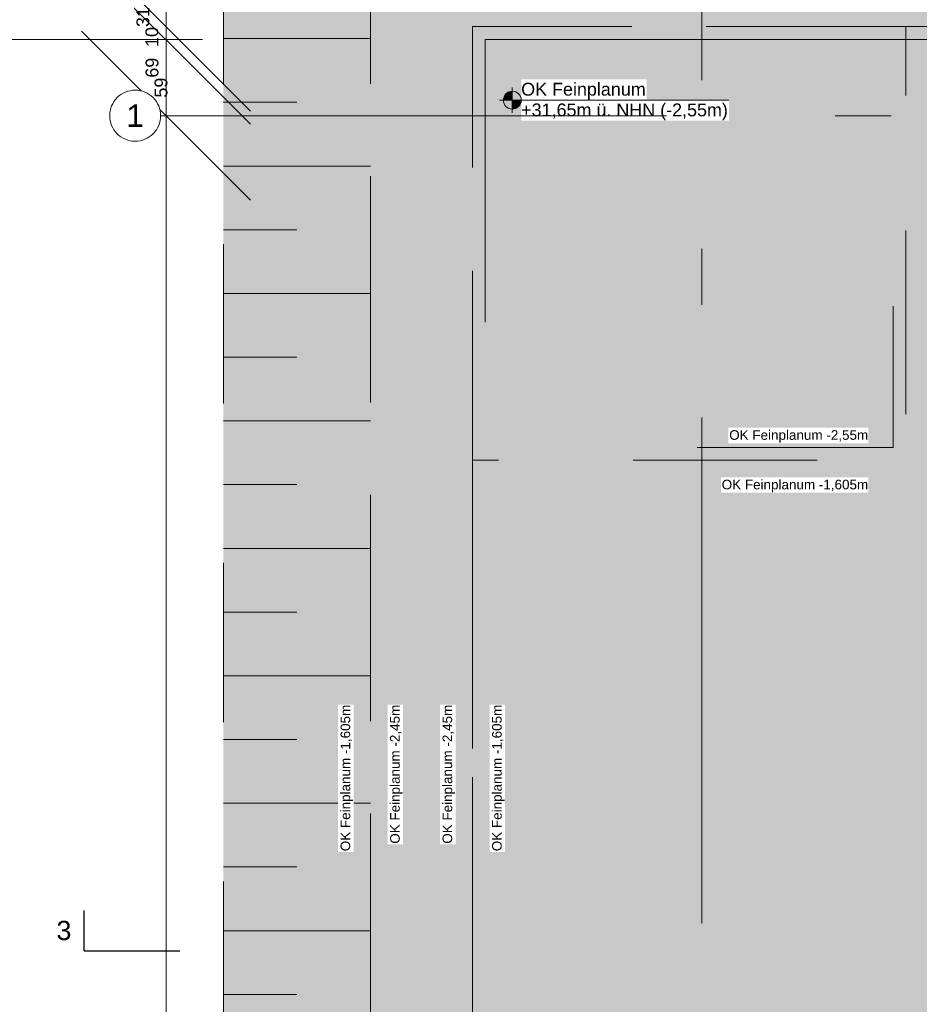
# Model space of a CAD drawing. Header units: metres. Extents: x -3716 to 31, y -1854 to 706.
# Tile 22 of 207: x -2567 to -2479, y 340 to 436. Entities that reach past the tile are written whole.
import ezdxf

# ---------------------------------------------------------------- set-up
doc = ezdxf.new("R2010")
doc.units = ezdxf.units.M
doc.header["$LTSCALE"] = 1.25
doc.header["$PDMODE"] = 1
doc.header["$PDSIZE"] = -2
for name, pattern in [('Linienart-34', [4.233, 2.116, -2.117]), ('Linienart-53', [5.291531, 3.175, -1.058062, 0.352704, -0.705764]), ('Linienart-Gestrichelt mit Abstand', [6, 4, -2]), ('VW-01 Strichlinie kurz', [1.999894, 0.999947, -0.999947])]:
    doc.linetypes.add(name, pattern=pattern)
doc.layers.get('0').update_dxf_attribs({"lineweight": 25})
for name, color, linetype, lineweight in [('30 -32 Gründung-Baugrube', 7, 'VW-01 Strichlinie kurz', 9), ('70 -71 Achsen- 1 Gebäudeachsen', 7, 'Linienart-53', 18), ('70 -72 Beschriftung- 5 Höhenkoten', 7, 'Continuous', 15), ('70 -72 Beschriftung- 6 Schnittverläufe', 7, 'Linienart-53', 25), ('70 -73 Bauteildarst.- 2 verdeckt 0.15', 7, 'Linienart-34', 15), ('Keine', 7, 'Continuous', 9), ('Keine-1', 7, 'Continuous', 15)]:
    doc.layers.add(name, color=color, linetype=linetype, lineweight=lineweight)
doc.layers.add('70 -72 Beschriftung- 1 Beschriftung allgemein', color=7, linetype='Continuous', lineweight=9, true_color=0xff6633)
doc.layers.add('70 -76 Bemaßung- 2 Allgemein', color=7, linetype='Continuous', lineweight=5, true_color=0x6666cc)
doc.styles.add('Arial', font='arial.ttf')
doc.dimstyles.new('k+k_klein', dxfattribs={"dimtxt": 1.258608, "dimasz": 1.3255, "dimexe": 1.25, "dimexo": 3.75, "dimgap": 0.125, "dimtad": 1, "dimdec": 3, "dimtxsty": 'Arial', "dimblk": 'VW_SLASH', "dimblk1": 'VW_SLASH', "dimblk2": 'VW_SLASH', "dimcen": 0, "dimdle": 0.625, "dimadec": 3, "dimazin": 0, "dimtfac": 0.75, "dimtdec": 3, "dimtix": 1, "dimtmove": 0, "dimatfit": 0, "dimldrblk": 'VW_FILLEDARROW', "dimfxlon": 1, "dimfrac": 2, "dimtolj": 1, "dimarcsym": 0})

# ---------------------------------------------------------------- blocks, each defined once
blk = doc.blocks.new('Gruppe-9')
at = {"layer": '70 -73 Bauteildarst.- 2 verdeckt 0.15', "flags": 128}
blk.add_lwpolyline([(-177.121, 0.1499), (-173.921, 0.1499), (-173.921, -3.0501), (-177.121, -3.0501)], close=True, dxfattribs=at)
blk = doc.blocks.new('Gruppe-11')
at = {"layer": '70 -73 Bauteildarst.- 2 verdeckt 0.15', "color": 7}
blk.add_blockref('Gruppe-9', (0, 0), dxfattribs=at)
blk = doc.blocks.new('Gruppe-14')
at = {"layer": '70 -72 Beschriftung- 6 Schnittverläufe', "transparency": 33554687}
blk.add_line((-180.268, -7), (-179.518, -7), dxfattribs=at)
at = {"layer": 'Keine', "color": 7, "linetype": 'Continuous', "lineweight": 25, "transparency": 33554687}
blk.add_line((-180.268, -7), (-180.268, -6.6825), dxfattribs=at)
at = {"color": 255, "linetype": 'Continuous', "lineweight": 5, "transparency": 33554687}
blk.add_wipeout([(-180.49, -6.963), (-180.368, -6.963), (-180.368, -6.7195), (-180.49, -6.7195)], dxfattribs=at).dxf.layer = 'Keine'
at = {"layer": 'Keine', "color": 7, "transparency": 33554687, "insert": (-180.368, -6.8412), "char_height": 0.151, "attachment_point": 6, "line_spacing_factor": 0.970891, "style": 'Arial'}
blk.add_mtext('3', dxfattribs=at)
blk = doc.blocks.new('Gruppe-29')
at = {"layer": '30 -32 Gründung-Baugrube', "color": 7, "transparency": 33554687}
for p, q in [((-179.176, 0.158), (-178.021, 0.158)), ((-179.176, -0.342), (-178.5985, -0.342)), ((-179.176, -0.842), (-178.021, -0.842)), ((-179.176, -1.342), (-178.5985, -1.342)), ((-179.176, -1.842), (-178.021, -1.842)), ((-179.176, -2.342), (-178.5985, -2.342)), ((-179.176, -2.842), (-178.021, -2.842)), ((-179.176, -3.342), (-178.5985, -3.342)), ((-179.176, -3.842), (-178.021, -3.842)), ((-179.176, -4.342), (-178.5985, -4.342)), ((-179.176, -4.842), (-178.021, -4.842)), ((-179.176, -5.342), (-178.5985, -5.342)), ((-179.176, -5.842), (-178.021, -5.842)), ((-179.176, -6.342), (-178.5985, -6.342)), ((-179.176, -6.842), (-178.021, -6.842)), ((-179.176, -7.342), (-178.5985, -7.342))]:
    blk.add_line(p, q, dxfattribs=at)
blk = doc.blocks.new('Gruppe-153')
at = {"layer": '30 -32 Gründung-Baugrube', "color": 7, "transparency": 33554687}
blk.add_blockref('Gruppe-29', (0, 0), dxfattribs=at)
blk = doc.blocks.new('Gruppe-241')
at = {"layer": '70 -72 Beschriftung- 5 Höhenkoten', "linetype": 'Continuous', "lineweight": 0}
h = blk.add_hatch(color=7, dxfattribs=at)
edge = h.paths.add_edge_path()
edge.add_arc((-176.9092, -0.3247), 0.07, 90, 180)
edge.add_line((-176.9792, -0.3247), (-176.9092, -0.3247))
edge.add_line((-176.9092, -0.3247), (-176.9092, -0.2547))
at = {"layer": '70 -72 Beschriftung- 5 Höhenkoten'}
blk.add_line((-176.9092, -0.4247), (-176.9092, -0.2247), dxfattribs=at)
at = {"layer": '70 -72 Beschriftung- 5 Höhenkoten', "flags": 128}
for points in [[(-176.9092, -0.2547, 0.414214), (-176.9792, -0.3247), (-176.9092, -0.3247)], [(-176.9792, -0.3247, 0.414214), (-176.9092, -0.3947), (-176.9092, -0.3247)]]:
    blk.add_lwpolyline(points, format="xyb", close=True, dxfattribs=at)
at = {"color": 255, "linetype": 'Continuous'}
blk.add_wipeout([(-176.8392, -0.3247), (-175.8559, -0.3247), (-175.8559, -0.1624), (-176.8392, -0.1624)], dxfattribs=at).dxf.layer = '70 -72 Beschriftung- 5 Höhenkoten'
at = {"layer": '70 -72 Beschriftung- 5 Höhenkoten', "insert": (-176.8392, -0.1891), "char_height": 0.100689, "attachment_point": 1, "line_spacing_factor": 0.96878, "style": 'Arial'}
blk.add_mtext('OK Feinplanum', dxfattribs=at)
at = {"color": 255, "linetype": 'Continuous'}
blk.add_wipeout([(-176.8392, -0.487), (-175.2091, -0.487), (-175.2091, -0.3247), (-176.8392, -0.3247)], dxfattribs=at).dxf.layer = '70 -72 Beschriftung- 5 Höhenkoten'
at = {"layer": '70 -72 Beschriftung- 5 Höhenkoten', "linetype": 'Continuous', "lineweight": 0}
h = blk.add_hatch(color=7, dxfattribs=at)
edge = h.paths.add_edge_path()
edge.add_arc((-176.9092, -0.3247), 0.07, 270, 360)
edge.add_line((-176.8392, -0.3247), (-176.9092, -0.3247))
edge.add_line((-176.9092, -0.3247), (-176.9092, -0.3947))
at = {"layer": '70 -72 Beschriftung- 5 Höhenkoten'}
blk.add_line((-177.0092, -0.3247), (-175.2091, -0.3247), dxfattribs=at)
at = {"layer": '70 -72 Beschriftung- 5 Höhenkoten', "flags": 128}
for points in [[(-176.8392, -0.3247, 0.414214), (-176.9092, -0.2547), (-176.9092, -0.3247)], [(-176.9092, -0.3947, 0.414214), (-176.8392, -0.3247), (-176.9092, -0.3247)]]:
    blk.add_lwpolyline(points, format="xyb", close=True, dxfattribs=at)
at = {"layer": '70 -72 Beschriftung- 5 Höhenkoten', "insert": (-176.8392, -0.3514), "char_height": 0.100689, "attachment_point": 1, "line_spacing_factor": 0.96878, "style": 'Arial'}
blk.add_mtext('+31,65m ü. NHN (-2,55m)', dxfattribs=at)
blk = doc.blocks.new('Gruppe-263')
at = {"layer": '70 -72 Beschriftung- 5 Höhenkoten', "color": 7}
blk.add_blockref('Gruppe-241', (0, 0), dxfattribs=at)
blk = doc.blocks.new('Gruppe-295')
at = {"color": 255}
blk.add_wipeout([(-175.2717, -3.4054), (-174.1166, -3.4054), (-174.1166, -3.2837), (-175.2717, -3.2837)], dxfattribs=at).dxf.layer = '70 -76 Bemaßung- 2 Allgemein'
at = {"layer": '70 -76 Bemaßung- 2 Allgemein', "color": 7, "linetype": 'Continuous'}
blk.add_solid([(-174.1166, -3.2837), (-174.1832, -3.1501), (-174.2501, -3.2836)], dxfattribs=at)
at = {"layer": '70 -76 Bemaßung- 2 Allgemein', "insert": (-174.1166, -3.4018), "char_height": 0.075516, "attachment_point": 9, "line_spacing_factor": 0.973705, "style": 'Arial'}
blk.add_mtext('OK Feinplanum -1,605m', dxfattribs=at)
blk = doc.blocks.new('Gruppe-296')
at = {"color": 255}
blk.add_wipeout([(-175.2128, -3.0166), (-174.1166, -3.0166), (-174.1166, -2.8949), (-175.2128, -2.8949)], dxfattribs=at).dxf.layer = '70 -76 Bemaßung- 2 Allgemein'
at = {"layer": '70 -76 Bemaßung- 2 Allgemein', "color": 7, "linetype": 'Continuous'}
blk.add_solid([(-174.1166, -3.0166), (-174.1832, -3.1501), (-174.2501, -3.0167)], dxfattribs=at)
at = {"layer": '70 -76 Bemaßung- 2 Allgemein', "insert": (-174.1166, -3.0131), "char_height": 0.075516, "attachment_point": 9, "line_spacing_factor": 0.973705, "style": 'Arial'}
blk.add_mtext('OK Feinplanum -2,55m', dxfattribs=at)
blk = doc.blocks.new('Gruppe-476')
at = {"color": 255}
blk.add_wipeout([(-177.3545, -6.1653), (-177.3545, -5.0691), (-177.4762, -5.0691), (-177.4762, -6.1653)], dxfattribs=at).dxf.layer = '70 -76 Bemaßung- 2 Allgemein'
at = {"layer": '70 -76 Bemaßung- 2 Allgemein', "color": 7, "linetype": 'Continuous'}
blk.add_solid([(-177.3545, -5.0691), (-177.221, -5.1357), (-177.3544, -5.2026)], dxfattribs=at)
at = {"layer": '70 -76 Bemaßung- 2 Allgemein', "insert": (-177.358, -5.0691), "char_height": 0.075516, "attachment_point": 9, "rotation": 90, "line_spacing_factor": 0.973705, "style": 'Arial'}
blk.add_mtext('OK Feinplanum -2,45m', dxfattribs=at)
blk = doc.blocks.new('Gruppe-477')
at = {"color": 255}
blk.add_wipeout([(-177.7658, -6.1653), (-177.7658, -5.0691), (-177.8875, -5.0691), (-177.8875, -6.1653)], dxfattribs=at).dxf.layer = '70 -76 Bemaßung- 2 Allgemein'
at = {"layer": '70 -76 Bemaßung- 2 Allgemein', "color": 7, "linetype": 'Continuous'}
blk.add_solid([(-177.8875, -5.0691), (-178.021, -5.1357), (-177.8876, -5.2026)], dxfattribs=at)
at = {"layer": '70 -76 Bemaßung- 2 Allgemein', "insert": (-177.7693, -5.0691), "char_height": 0.075516, "attachment_point": 9, "rotation": 90, "line_spacing_factor": 0.973705, "style": 'Arial'}
blk.add_mtext('OK Feinplanum -2,45m', dxfattribs=at)
blk = doc.blocks.new('Gruppe-478')
at = {"color": 255}
blk.add_wipeout([(-176.9658, -6.2242), (-176.9658, -5.0691), (-177.0875, -5.0691), (-177.0875, -6.2242)], dxfattribs=at).dxf.layer = '70 -76 Bemaßung- 2 Allgemein'
at = {"layer": '70 -76 Bemaßung- 2 Allgemein', "color": 7, "linetype": 'Continuous'}
blk.add_solid([(-177.0875, -5.0691), (-177.221, -5.1357), (-177.0876, -5.2026)], dxfattribs=at)
at = {"layer": '70 -76 Bemaßung- 2 Allgemein', "insert": (-176.9693, -5.0691), "char_height": 0.075516, "attachment_point": 9, "rotation": 90, "line_spacing_factor": 0.973705, "style": 'Arial'}
blk.add_mtext('OK Feinplanum -1,605m', dxfattribs=at)
blk = doc.blocks.new('Gruppe-479')
at = {"color": 255}
blk.add_wipeout([(-178.1545, -6.2242), (-178.1545, -5.0691), (-178.2762, -5.0691), (-178.2762, -6.2242)], dxfattribs=at).dxf.layer = '70 -76 Bemaßung- 2 Allgemein'
at = {"layer": '70 -76 Bemaßung- 2 Allgemein', "color": 7, "linetype": 'Continuous'}
blk.add_solid([(-178.1545, -5.0691), (-178.021, -5.1357), (-178.1544, -5.2026)], dxfattribs=at)
at = {"layer": '70 -76 Bemaßung- 2 Allgemein', "insert": (-178.158, -5.0691), "char_height": 0.075516, "attachment_point": 9, "rotation": 90, "line_spacing_factor": 0.973705, "style": 'Arial'}
blk.add_mtext('OK Feinplanum -1,605m', dxfattribs=at)
blk = doc.blocks.new('VW_SLASH')
at = {"color": 0, "linetype": 'ByBlock', "lineweight": -2, "transparency": 16777216}
blk.add_line((0.4715, 0), (-1, 0), dxfattribs=at)
at = {"color": 0, "lineweight": 5, "transparency": 16777216, "flags": 128}
blk.add_lwpolyline([(0.5004, 0.5004), (-0.5004, -0.5004)], dxfattribs=at)
blk = doc.blocks.new('*D522')
at = {"layer": '70 -76 Bemaßung- 2 Allgemein', "color": 0, "lineweight": -2}
for p, q in [((-179.626, 3.5335), (-179.626, 4.859)), ((-182.926, 2.208), (-180.876, 2.208)), ((-179.626, 1.053), (-179.626, 2.208)), ((-181.771, 1.053), (-180.876, 1.053)), ((-179.626, -0.2725), (-179.626, -1.598))]:
    blk.add_line(p, q, dxfattribs=at)
at = {"layer": 'Defpoints', "color": 0}
for p in [(-179.626, 2.208), (-179.176, 2.208), (-178.021, 1.053)]:
    blk.add_point(p, dxfattribs=at)
at = {"layer": '70 -76 Bemaßung- 2 Allgemein', "color": 0, "lineweight": -2, "xscale": 1.32550048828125, "yscale": 1.32550048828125, "zscale": 1.32550048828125}
for p, rotation in [((-179.626, 2.208), 270), ((-179.626, 1.053), 90)]:
    blk.add_blockref('VW_SLASH', p, dxfattribs=dict(at, rotation=rotation))
at = {"layer": '70 -76 Bemaßung- 2 Allgemein', "color": 0, "insert": (-179.7082, 1.6305), "char_height": 0.100689, "attachment_point": 5, "rotation": 90, "style": 'Arial'}
blk.add_mtext('\\A1;1,15\\S5^ ;', dxfattribs=at)
blk = doc.blocks.new('VW_FILLEDARROW')
at = {"linetype": 'Continuous', "lineweight": 0, "transparency": 16777216}
blk.add_hatch(color=0, dxfattribs=at).paths.add_polyline_path([(-2.8289, 0.758), (0, 0), (-2.8289, -0.758)])
at = {"color": 0, "lineweight": 5, "transparency": 16777216, "flags": 128}
blk.add_lwpolyline([(-2.8289, 0.758), (0, 0), (-2.8289, -0.758)], close=True, dxfattribs=at)
blk = doc.blocks.new('*D523')
at = {"layer": '70 -76 Bemaßung- 2 Allgemein', "color": 0, "lineweight": -2}
for p, q in [((-179.626, 1.5785), (-179.626, -0.2725)), ((-181.771, 1.053), (-180.876, 1.053)), ((-180.971, 0.253), (-180.876, 0.253))]:
    blk.add_line(p, q, dxfattribs=at)
at = {"layer": 'Defpoints', "color": 0}
for p in [(-179.626, 1.053), (-178.021, 1.053), (-177.221, 0.253)]:
    blk.add_point(p, dxfattribs=at)
at = {"layer": '70 -76 Bemaßung- 2 Allgemein', "color": 0, "lineweight": -2, "xscale": 1.32550048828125, "yscale": 1.32550048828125, "zscale": 1.32550048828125}
for p, rotation in [((-179.626, 1.053), 90), ((-179.626, 0.253), 270)]:
    blk.add_blockref('VW_SLASH', p, dxfattribs=dict(at, rotation=rotation))
at = {"layer": '70 -76 Bemaßung- 2 Allgemein', "color": 0, "insert": (-179.724, 0.653), "char_height": 0.10069, "attachment_point": 5, "rotation": 90, "style": 'Arial'}
blk.add_mtext('\\A1;80', dxfattribs=at)
blk = doc.blocks.new('*D524')
at = {"layer": '70 -76 Bemaßung- 2 Allgemein', "color": 0, "lineweight": -2}
for p, q in [((-179.626, 1.4754), (-179.626, -1.0725)), ((-180.971, 0.253), (-180.876, 0.253)), ((-182.876, 0.1499), (-180.876, 0.1499))]:
    blk.add_line(p, q, dxfattribs=at)
at = {"layer": 'Defpoints', "color": 0}
for p in [(-179.626, 0.253), (-177.221, 0.253), (-179.126, 0.1499)]:
    blk.add_point(p, dxfattribs=at)
at = {"layer": '70 -76 Bemaßung- 2 Allgemein', "color": 0, "lineweight": -2, "xscale": 1.32550048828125, "yscale": 1.32550048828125, "zscale": 1.32550048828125}
for p, rotation in [((-179.626, 0.1499), 270), ((-179.626, 0.253), 90)]:
    blk.add_blockref('VW_SLASH', p, dxfattribs=dict(at, rotation=rotation))
at = {"layer": '70 -76 Bemaßung- 2 Allgemein', "color": 0, "insert": (-179.7717, 0.2487), "char_height": 0.100689, "attachment_point": 5, "rotation": 90, "style": 'Arial'}
blk.add_mtext('\\A1;10\\S31^ ;', dxfattribs=at)
blk = doc.blocks.new('*D525')
at = {"layer": '70 -76 Bemaßung- 2 Allgemein', "color": 0, "lineweight": -2}
for p, q in [((-179.626, 1.4754), (-179.626, 2.8009)), ((-182.876, 0.1499), (-180.876, 0.1499)), ((-179.626, -0.447), (-179.626, 0.1499)), ((-182.876, -0.447), (-180.876, -0.447)), ((-179.626, -1.7725), (-179.626, -3.098))]:
    blk.add_line(p, q, dxfattribs=at)
at = {"layer": 'Defpoints', "color": 0}
for p in [(-179.626, 0.1499), (-179.126, 0.1499), (-179.126, -0.447)]:
    blk.add_point(p, dxfattribs=at)
at = {"layer": '70 -76 Bemaßung- 2 Allgemein', "color": 0, "lineweight": -2, "xscale": 1.32550048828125, "yscale": 1.32550048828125, "zscale": 1.32550048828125}
for p, rotation in [((-179.626, 0.1499), 270), ((-179.626, -0.447), 90)]:
    blk.add_blockref('VW_SLASH', p, dxfattribs=dict(at, rotation=rotation))
at = {"layer": '70 -76 Bemaßung- 2 Allgemein', "color": 0, "insert": (-179.7, -0.1486), "char_height": 0.100689, "attachment_point": 5, "rotation": 90, "style": 'Arial'}
blk.add_mtext('\\A1;59\\S69^ ;', dxfattribs=at)
blk = doc.blocks.new('*D526')
at = {"layer": '70 -76 Bemaßung- 2 Allgemein', "color": 0, "lineweight": -2}
for p, q in [((-182.876, -0.447), (-180.876, -0.447)), ((-179.626, -40.0715), (-179.626, -1.7725)), ((-180.971, -41.397), (-180.876, -41.397))]:
    blk.add_line(p, q, dxfattribs=at)
at = {"layer": 'Defpoints', "color": 0}
for p in [(-179.626, -0.447), (-179.126, -0.447), (-177.221, -41.397)]:
    blk.add_point(p, dxfattribs=at)
at = {"layer": '70 -76 Bemaßung- 2 Allgemein', "color": 0, "lineweight": -2, "xscale": 1.32550048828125, "yscale": 1.32550048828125, "zscale": 1.32550048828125}
for p, rotation in [((-179.626, -0.447), 90), ((-179.626, -41.397), 270)]:
    blk.add_blockref('VW_SLASH', p, dxfattribs=dict(at, rotation=rotation))
at = {"layer": '70 -76 Bemaßung- 2 Allgemein', "color": 0, "insert": (-179.6915, -20.922), "char_height": 0.10069, "attachment_point": 5, "rotation": 90, "style": 'Arial'}
blk.add_mtext('\\A1;40,95', dxfattribs=at)
blk = doc.blocks.new('*D820')
at = {"layer": '70 -76 Bemaßung- 2 Allgemein', "color": 0, "lineweight": -2}
for p, q in [((-178.021, 4.803), (-178.021, 4.15)), ((-177.221, 4.003), (-177.221, 4.15)), ((-179.3465, 2.9), (-180.672, 2.9)), ((-177.221, 2.9), (-178.021, 2.9)), ((-175.8955, 2.9), (-174.57, 2.9))]:
    blk.add_line(p, q, dxfattribs=at)
at = {"layer": 'Defpoints', "color": 0}
for p in [(-178.021, 2.9), (-178.021, 1.053), (-177.221, 0.253)]:
    blk.add_point(p, dxfattribs=at)
at = {"layer": '70 -76 Bemaßung- 2 Allgemein', "color": 0, "lineweight": -2, "xscale": 1.32550048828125, "yscale": 1.32550048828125, "zscale": 1.32550048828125}
blk.add_blockref('VW_SLASH', (-178.021, 2.9), dxfattribs=at)
at = {"layer": '70 -76 Bemaßung- 2 Allgemein', "color": 0, "lineweight": -2, "xscale": 1.32550048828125, "yscale": 1.32550048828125, "zscale": 1.32550048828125, "rotation": 180}
blk.add_blockref('VW_SLASH', (-177.221, 2.9), dxfattribs=at)
at = {"layer": '70 -76 Bemaßung- 2 Allgemein', "color": 0, "insert": (-177.621, 2.9564), "char_height": 0.10069, "attachment_point": 5, "style": 'Arial'}
blk.add_mtext('\\A1;80', dxfattribs=at)
blk = doc.blocks.new('*D821')
at = {"layer": '70 -76 Bemaßung- 2 Allgemein', "color": 0, "lineweight": -2}
for p, q in [((-177.221, 4.003), (-177.221, 4.15)), ((-178.5465, 2.9), (-179.872, 2.9)), ((-175.421, 2.9), (-177.221, 2.9)), ((-174.0955, 2.9), (-172.77, 2.9)), ((-175.421, -0.0671), (-175.421, 1.65))]:
    blk.add_line(p, q, dxfattribs=at)
at = {"layer": 'Defpoints', "color": 0}
for p in [(-175.421, 3.6829), (-177.221, 2.9), (-177.221, 0.253)]:
    blk.add_point(p, dxfattribs=at)
at = {"layer": '70 -76 Bemaßung- 2 Allgemein', "color": 0, "lineweight": -2, "xscale": 1.32550048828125, "yscale": 1.32550048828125, "zscale": 1.32550048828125}
blk.add_blockref('VW_SLASH', (-177.221, 2.9), dxfattribs=at)
at = {"layer": '70 -76 Bemaßung- 2 Allgemein', "color": 0, "lineweight": -2, "xscale": 1.32550048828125, "yscale": 1.32550048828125, "zscale": 1.32550048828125, "rotation": 180}
blk.add_blockref('VW_SLASH', (-175.421, 2.9), dxfattribs=at)
at = {"layer": '70 -76 Bemaßung- 2 Allgemein', "color": 0, "insert": (-176.321, 2.9654), "char_height": 0.10069, "attachment_point": 5, "style": 'Arial'}
blk.add_mtext('\\A1;1,80', dxfattribs=at)
blk = doc.blocks.new('*D822')
at = {"layer": '70 -76 Bemaßung- 2 Allgemein', "color": 0, "lineweight": -2}
for p, q in [((-156.666, 6.3049), (-156.666, 4.15)), ((-157.9915, 2.9), (-174.0955, 2.9)), ((-175.421, -0.0671), (-175.421, 1.65))]:
    blk.add_line(p, q, dxfattribs=at)
at = {"layer": 'Defpoints', "color": 0}
for p in [(-175.421, 3.6829), (-175.421, 2.9), (-156.666, 2.5549)]:
    blk.add_point(p, dxfattribs=at)
at = {"layer": '70 -76 Bemaßung- 2 Allgemein', "color": 0, "lineweight": -2, "xscale": 1.32550048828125, "yscale": 1.32550048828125, "zscale": 1.32550048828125, "rotation": 180}
blk.add_blockref('VW_SLASH', (-175.421, 2.9), dxfattribs=at)
at = {"layer": '70 -76 Bemaßung- 2 Allgemein', "color": 0, "lineweight": -2, "xscale": 1.32550048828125, "yscale": 1.32550048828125, "zscale": 1.32550048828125}
blk.add_blockref('VW_SLASH', (-156.666, 2.9), dxfattribs=at)
at = {"layer": '70 -76 Bemaßung- 2 Allgemein', "color": 0, "insert": (-166.0435, 2.9822), "char_height": 0.100689, "attachment_point": 5, "style": 'Arial'}
blk.add_mtext('\\A1;18,75\\S5^ ;', dxfattribs=at)
blk = doc.blocks.new('_Achsen (3D)')
at = {"layer": '70 -71 Achsen- 1 Gebäudeachsen', "transparency": 33554687}
blk.add_line((-175.421, 3.8), (-175.421, -46.172), dxfattribs=at)
at = {"color": 255, "transparency": 33554687}
blk.add_wipeout([(-179.668, -0.447), (-179.669, -0.4666), (-179.6718, -0.4861), (-179.6766, -0.5051), (-179.6832, -0.5236), (-179.6916, -0.5413), (-179.7017, -0.5582), (-179.7134, -0.5739), (-179.7266, -0.5885), (-179.7411, -0.6016), (-179.7569, -0.6133), (-179.7737, -0.6234), (-179.7915, -0.6318), (-179.8099, -0.6384), (-179.829, -0.6432), (-179.8484, -0.6461), (-179.868, -0.647), (-179.8876, -0.6461), (-179.907, -0.6432), (-179.9261, -0.6384), (-179.9445, -0.6318), (-179.9623, -0.6234), (-179.9791, -0.6133), (-179.9949, -0.6016), (-180.0094, -0.5885), (-180.0226, -0.5739), (-180.0343, -0.5582), (-180.0444, -0.5413), (-180.0528, -0.5236), (-180.0594, -0.5051), (-180.0642, -0.4861), (-180.067, -0.4666), (-180.068, -0.447), (-180.067, -0.4274), (-180.0642, -0.408), (-180.0594, -0.389), (-180.0528, -0.3705), (-180.0444, -0.3528), (-180.0343, -0.3359), (-180.0226, -0.3202), (-180.0094, -0.3056), (-179.9949, -0.2924), (-179.9791, -0.2807), (-179.9623, -0.2707), (-179.9445, -0.2623), (-179.9261, -0.2557), (-179.907, -0.2509), (-179.8876, -0.248), (-179.868, -0.247), (-179.8484, -0.248), (-179.829, -0.2509), (-179.8099, -0.2557), (-179.7915, -0.2623), (-179.7737, -0.2707), (-179.7569, -0.2807), (-179.7411, -0.2924), (-179.7266, -0.3056), (-179.7134, -0.3202), (-179.7017, -0.3359), (-179.6916, -0.3528), (-179.6832, -0.3705), (-179.6766, -0.389), (-179.6718, -0.408), (-179.669, -0.4274)], dxfattribs=at).dxf.layer = 'Keine'
at = {"layer": '70 -71 Achsen- 1 Gebäudeachsen', "transparency": 33554687}
blk.add_line((-179.668, -0.447), (3.826, -0.447), dxfattribs=at)
at = {"layer": 'Keine', "transparency": 33554687, "flags": 128}
blk.add_lwpolyline([(-179.668, -0.447), (-179.669, -0.4666), (-179.6718, -0.4861), (-179.6766, -0.5051), (-179.6832, -0.5236), (-179.6916, -0.5413), (-179.7017, -0.5582), (-179.7134, -0.5739), (-179.7266, -0.5885), (-179.7411, -0.6016), (-179.7569, -0.6133), (-179.7737, -0.6234), (-179.7915, -0.6318), (-179.8099, -0.6384), (-179.829, -0.6432), (-179.8484, -0.6461), (-179.868, -0.647), (-179.8876, -0.6461), (-179.907, -0.6432), (-179.9261, -0.6384), (-179.9445, -0.6318), (-179.9623, -0.6234), (-179.9791, -0.6133), (-179.9949, -0.6016), (-180.0094, -0.5885), (-180.0226, -0.5739), (-180.0343, -0.5582), (-180.0444, -0.5413), (-180.0528, -0.5236), (-180.0594, -0.5051), (-180.0642, -0.4861), (-180.067, -0.4666), (-180.068, -0.447), (-180.067, -0.4274), (-180.0642, -0.408), (-180.0594, -0.389), (-180.0528, -0.3705), (-180.0444, -0.3528), (-180.0343, -0.3359), (-180.0226, -0.3202), (-180.0094, -0.3056), (-179.9949, -0.2924), (-179.9791, -0.2807), (-179.9623, -0.2707), (-179.9445, -0.2623), (-179.9261, -0.2557), (-179.907, -0.2509), (-179.8876, -0.248), (-179.868, -0.247), (-179.8484, -0.248), (-179.829, -0.2509), (-179.8099, -0.2557), (-179.7915, -0.2623), (-179.7737, -0.2707), (-179.7569, -0.2807), (-179.7411, -0.2924), (-179.7266, -0.3056), (-179.7134, -0.3202), (-179.7017, -0.3359), (-179.6916, -0.3528), (-179.6832, -0.3705), (-179.6766, -0.389), (-179.6718, -0.408), (-179.669, -0.4274)], close=True, dxfattribs=at)
at = {"layer": 'Keine', "transparency": 33554687, "insert": (-179.868, -0.447), "char_height": 0.1762, "attachment_point": 5, "line_spacing_factor": 0.970891, "style": 'Arial'}
blk.add_mtext('1', dxfattribs=at)
blk = doc.blocks.new('Gruppe-493')
at = {"layer": '70 -76 Bemaßung- 2 Allgemein'}
for base, p1, p2, text, picture, middle in [((-179.626, 2.20796), (-178.021, 1.05296), (-179.176, 2.20796), '1,15\\S5^ ;', '*D522', (-179.70819, 1.63046)), ((-179.626, 0.14987), (-179.126, -0.44704), (-179.126, 0.14987), '59\\S69^ ;', '*D525', (-179.70004, -0.14859)), ((-179.626, -0.44704), (-177.221, -41.39704), (-179.126, -0.44704), '40,95', '*D526', (-179.69146, -20.92204))]:
    dim = blk.add_linear_dim(base=base, p1=p1, p2=p2, angle=270, text=text, dimstyle='k+k_klein', override={"dimtxt": 0.100689, "dimgap": 0.005, "dimdec": 4, "dimpost": '<>', "dimtxsty": 'Arial', "dimtmove": 2}, dxfattribs=at)
    dim.commit()
    dim.dimension.update_dxf_attribs({"geometry": picture, "text_midpoint": middle})
for base, p1, p2, text, override, picture, middle in [((-179.626, 1.05296), (-177.221, 0.25296), (-178.021, 1.05296), '80', {"dimtxt": 0.100689, "dimgap": 0.01701, "dimdec": 4, "dimpost": '<>', "dimtxsty": 'Arial', "dimtmove": 2}, '*D523', (-179.72397, 0.65296)), ((-179.626, 0.25296), (-179.126, 0.14987), (-177.221, 0.25296), '10\\S31^ ;', {"dimtxt": 0.100689, "dimgap": 0.064763, "dimdec": 4, "dimpost": '<>', "dimtxsty": 'Arial', "dimtmove": 2}, '*D524', (-179.77173, 0.24869))]:
    dim = blk.add_linear_dim(base=base, p1=p1, p2=p2, angle=270, text=text, dimstyle='k+k_klein', override=override, dxfattribs=at)
    dim.commit()
    dim.dimension.update_dxf_attribs({"geometry": picture, "text_midpoint": middle, "dimtype": 160})
blk = doc.blocks.new('Gruppe-519')
at = {"layer": '70 -76 Bemaßung- 2 Allgemein'}
for base, p1, p2, text, picture, middle in [((-175.421, 2.89996), (-156.666, 2.55488), (-175.421, 3.68293), '18,75\\S5^ ;', '*D822', (-166.0435, 2.98215)), ((-178.021, 2.89996), (-177.221, 0.25296), (-178.021, 1.05296), '80', '*D820', (-177.621, 2.95636)), ((-177.221, 2.89996), (-175.421, 3.68293), (-177.221, 0.25296), '1,80', '*D821', (-176.321, 2.96542))]:
    dim = blk.add_linear_dim(base=base, p1=p1, p2=p2, text=text, dimstyle='k+k_klein', override={"dimtxt": 0.100689, "dimgap": 0.005, "dimdec": 4, "dimpost": '<>', "dimtxsty": 'Arial', "dimtmove": 2}, dxfattribs=at)
    dim.commit()
    dim.dimension.update_dxf_attribs({"geometry": picture, "text_midpoint": middle})
blk = doc.blocks.new('_Feinplanum 2D (2D)')
at = {"layer": '30 -32 Gründung-Baugrube', "linetype": 'Continuous', "lineweight": 0, "true_color": 0xfffdee}
h = blk.add_hatch(color=7, dxfattribs=at)
h.paths.add_polyline_path([(3.234, 2.208), (3.234, -3.2548), (2.984, -4.1878), (2.984, -7.2829), (4.962, -7.2829), (4.962, -10.1329), (2.654, -10.1329), (2.654, -15.1811), (4.962, -15.1811), (4.962, -18.0311), (2.984, -18.0311), (2.984, -43.352), (-34.7423, -43.352), (-34.7423, -45.1048), (-41.1823, -45.1048), (-41.1823, -44.674), (-49.9647, -44.674), (-49.9647, -43.352), (-84.2423, -43.352), (-84.2423, -45.104), (-90.6823, -45.104), (-90.6823, -44.674), (-99.4647, -44.674), (-99.4647, -43.352), (-160.8923, -43.352), (-160.8923, -45.104), (-167.3323, -45.104), (-167.3323, -44.674), (-176.1147, -44.674), (-176.1147, -43.352), (-179.176, -43.352), (-179.176, 2.208), (-156.666, 2.208), (-156.666, 2.5549), (-146.5259, 2.5549), (-146.5259, 2.208), (-52.841, 2.208), (-52.841, 2.398), (-26.376, 2.398), (-26.376, 2.208)])
h.paths.add_polyline_path([(-178.021, 1.053), (-178.021, -42.197), (-174.1147, -42.197), (-174.1147, -42.674), (-171.8747, -42.674), (-171.8747, -42.2278), (-169.9414, -42.2278), (-169.9414, -42.674), (-167.7014, -42.674), (-167.7014, -42.197), (-165.3323, -42.197), (-165.3323, -43.104), (-162.8923, -43.104), (-162.8923, -42.197), (-97.4647, -42.197), (-97.4647, -42.674), (-95.2247, -42.674), (-95.2247, -42.197), (-93.2914, -42.197), (-93.2914, -42.674), (-91.0514, -42.674), (-91.0514, -42.197), (-88.6823, -42.197), (-88.6823, -43.104), (-86.2423, -43.104), (-86.2423, -42.1969), (-53.0011, -42.1969), (-53.0011, -41.897), (-52.9989, -41.897), (-52.9989, -42.1969), (-47.9647, -42.197), (-47.9647, -42.674), (-45.7247, -42.674), (-45.7247, -42.197), (-43.7914, -42.197), (-43.7914, -42.674), (-41.5514, -42.674), (-41.5514, -42.197), (-39.1823, -42.197), (-39.1823, -43.104), (-36.7423, -43.104), (-36.7423, -42.197), (-16.7111, -42.197), (-16.7111, -42.1962), (-13.6303, -42.197), (1.829, -42.197), (1.829, -4.0357), (2.079, -3.1027), (2.079, 1.053), (-16.7111, 1.053), (-27.531, 1.053), (-27.531, 1.243), (-51.686, 1.243), (-51.686, 1.053), (-53.0011, 1.053), (-88.896, 1.053), (-106.641, 1.053), (-147.6809, 1.053), (-147.6809, 1.3999), (-155.511, 1.3999), (-155.511, 1.053)])
at = {"layer": '30 -32 Gründung-Baugrube', "linetype": 'Continuous', "lineweight": 0}
h = blk.add_hatch(color=254, dxfattribs=at)
h.paths.add_polyline_path([(-52.9989, -42.1969), (-53.0011, -42.1969), (-86.2423, -42.1969), (-86.2423, -43.104), (-88.6823, -43.104), (-88.6823, -42.1969), (-88.896, -42.1969), (-88.896, -42.197), (-91.0514, -42.197), (-91.0514, -42.674), (-93.2914, -42.674), (-93.2914, -42.197), (-95.2247, -42.197), (-95.2247, -42.674), (-97.4647, -42.674), (-97.4647, -42.197), (-162.8923, -42.197), (-162.8923, -43.104), (-165.3323, -43.104), (-165.3323, -42.197), (-167.7014, -42.197), (-167.7014, -42.674), (-169.9414, -42.674), (-169.9414, -42.197), (-171.8747, -42.197), (-171.8747, -42.674), (-174.1147, -42.674), (-174.1147, -42.197), (-178.021, -42.197), (-178.021, 1.053), (-106.641, 1.053), (-88.896, 1.053), (-53.0011, 1.053), (-16.7111, 1.053), (2.079, 1.053), (2.079, -3.1027), (1.829, -4.0357), (1.829, -42.197), (-13.6303, -42.197), (-16.7111, -42.1962), (-16.7111, -42.197), (-36.7423, -42.197), (-36.7423, -43.104), (-39.1823, -43.104), (-39.1823, -42.197), (-41.5514, -42.197), (-41.5514, -42.674), (-43.7914, -42.674), (-43.7914, -42.197), (-45.7247, -42.197), (-45.7247, -42.674), (-47.9647, -42.674), (-47.9647, -42.197)])
h.paths.add_polyline_path([(-106.641, 0.253), (-177.221, 0.253), (-177.221, -41.397), (-174.1147, -41.397), (-174.1147, -40.677), (-171.8747, -40.677), (-171.8747, -41.397), (-169.9414, -41.397), (-169.9414, -40.677), (-167.7014, -40.677), (-167.7014, -41.397), (-165.3323, -41.397), (-165.3323, -40.004), (-162.8923, -40.004), (-162.8923, -41.397), (-97.4647, -41.397), (-97.4647, -40.677), (-95.2247, -40.677), (-95.2247, -41.397), (-93.2914, -41.397), (-93.2914, -40.677), (-91.0514, -40.677), (-91.0514, -41.397), (-88.896, -41.397), (-88.896, -41.3969), (-88.6823, -41.3969), (-88.6823, -40.004), (-86.2423, -40.004), (-86.2423, -41.3969), (-71.5461, -41.3969), (-71.5461, 0.253), (-88.896, 0.253)])
h.paths.add_polyline_path([(-70.7461, -41.3969), (-53.0011, -41.3969), (-52.9989, -41.3969), (-47.9647, -41.397), (-47.9647, -40.677), (-45.7247, -40.677), (-45.7247, -41.397), (-43.7914, -41.397), (-43.7914, -40.677), (-41.5514, -40.677), (-41.5514, -41.397), (-39.1823, -41.397), (-39.1823, -40.004), (-36.7423, -40.004), (-36.7423, -41.397), (-16.7111, -41.397), (-16.7111, -41.3976), (1.029, -41.397), (1.029, -3.9304), (1.279, -2.9974), (1.279, 0.253), (-16.7111, 0.253), (-53.0011, 0.253), (-70.7461, 0.253)])
at = {"layer": '30 -32 Gründung-Baugrube', "linetype": 'Continuous', "lineweight": 0, "true_color": 0xfffbdf}
h = blk.add_hatch(color=7, dxfattribs=at)
h.paths.add_polyline_path([(-148.2809, 0.253), (-148.2809, -3.5801), (-154.911, -3.5801), (-154.911, 0.253), (-173.821, 0.253), (-173.821, -3.1501), (-177.221, -3.1501), (-177.221, -41.397), (-174.1147, -41.397), (-174.1147, -41.397), (-174.9597, -41.397), (-174.9597, -40.322), (-176.296, -40.322), (-176.296, -38.572), (-174.546, -38.572), (-174.546, -39.832), (-171.0297, -39.832), (-171.0297, -41.397), (-171.8747, -41.397), (-171.8747, -41.397), (-169.9414, -41.397), (-169.9414, -41.397), (-170.7864, -41.397), (-170.7864, -39.832), (-168.696, -39.832), (-168.696, -38.572), (-166.946, -38.572), (-166.946, -39.832), (-166.8564, -39.832), (-166.8564, -41.397), (-167.7014, -41.397), (-167.7014, -41.397), (-165.3323, -41.397), (-165.3323, -41.397), (-166.1773, -41.397), (-166.1773, -39.159), (-162.0473, -39.159), (-162.0473, -41.397), (-162.8923, -41.397), (-162.8923, -41.397), (-97.4647, -41.397), (-97.4647, -41.397), (-98.3097, -41.397), (-98.3097, -39.832), (-94.3797, -39.832), (-94.3797, -41.397), (-95.2247, -41.397), (-95.2247, -41.397), (-93.2914, -41.397), (-93.2914, -41.397), (-94.1364, -41.397), (-94.1364, -39.832), (-92.046, -39.832), (-92.046, -38.672), (-90.296, -38.672), (-90.296, -39.832), (-90.2064, -39.832), (-90.2064, -41.397), (-91.0514, -41.397), (-91.0514, -41.397), (-88.896, -41.397), (-88.896, -41.397), (-89.5273, -41.397), (-89.5273, -39.159), (-85.3973, -39.159), (-85.3973, -41.3969), (-71.5461, -41.3969), (-71.5461, 0.253), (-87.1809, 0.253), (-87.1809, -3.337), (-90.261, -3.337), (-90.261, -2.9901), (-100.121, -2.9901), (-100.121, 0.253), (-106.641, 0.253)])
h.paths.add_polyline_path([(-166.061, -4.532), (-159.621, -4.532), (-159.621, -10.737), (-166.061, -10.737)])
h.paths.add_polyline_path([(-166.946, -9.572), (-168.696, -9.572), (-168.696, -7.822), (-166.946, -7.822)])
h.paths.add_polyline_path([(-159.521, -3.197), (-160.921, -3.197), (-160.921, 0.1499), (-159.521, 0.1499)])
h.paths.add_polyline_path([(-135.721, -2.9901), (-139.121, -2.9901), (-139.121, 0.1499), (-135.721, 0.1499)])
h.paths.add_polyline_path([(-120.521, -2.9901), (-123.921, -2.9901), (-123.921, 0.1499), (-120.521, 0.1499)])
h.paths.add_polyline_path([(-105.321, -3.1501), (-108.721, -3.1501), (-108.721, 0.1499), (-105.321, 0.1499)])
h.paths.add_polyline_path([(-73.821, -2.9901), (-75.521, -2.9901), (-75.521, 0.1499), (-73.821, 0.1499)])
h.paths.add_polyline_path([(-73.471, -29.397), (-75.871, -29.397), (-75.871, -26.997), (-73.471, -26.997)])
h.paths.add_polyline_path([(-73.796, -40.322), (-75.546, -40.322), (-75.546, -38.572), (-73.796, -38.572)])
h.paths.add_polyline_path([(-112.771, -41.297), (-116.471, -41.297), (-116.471, -37.597), (-112.771, -37.597)])
h.paths.add_polyline_path([(-127.971, -41.297), (-131.671, -41.297), (-131.671, -37.597), (-127.971, -37.597)])
h.paths.add_polyline_path([(-143.171, -41.297), (-146.871, -41.297), (-146.871, -37.597), (-143.171, -37.597)])
h.paths.add_polyline_path([(-174.221, -32.397), (-176.621, -32.397), (-176.621, -29.997), (-174.221, -29.997)])
h.paths.add_polyline_path([(-159.021, -13.047), (-100.621, -13.047), (-100.621, -37.097), (-159.021, -37.097)])
h.paths.add_polyline_path([(-103.531, -3.127), (-97.386, -3.127), (-97.386, -9.232), (-103.531, -9.232)])
h.paths.add_polyline_path([(-176.771, -18.597), (-174.071, -18.597), (-174.071, -24.297), (-176.771, -24.297)])
h.paths.add_polyline_path([(-154.471, -37.597), (-150.771, -37.597), (-150.771, -41.297), (-154.471, -41.297)])
h.paths.add_polyline_path([(-139.271, -37.597), (-135.571, -37.597), (-135.571, -41.297), (-139.271, -41.297)])
h.paths.add_polyline_path([(-124.071, -37.597), (-120.371, -37.597), (-120.371, -41.297), (-124.071, -41.297)])
h.paths.add_polyline_path([(-108.871, -37.597), (-105.171, -37.597), (-105.171, -41.297), (-108.871, -41.297)])
h.paths.add_polyline_path([(-83.796, -38.672), (-82.046, -38.672), (-82.046, -40.422), (-83.796, -40.422)])
h.paths.add_polyline_path([(-75.871, -21.747), (-73.471, -21.747), (-73.471, -24.147), (-75.871, -24.147)])
h.paths.add_polyline_path([(-79.646, 0.1499), (-77.946, 0.1499), (-77.946, -2.892), (-79.646, -2.892)])
h.paths.add_polyline_path([(-84.796, 0.1499), (-80.656, 0.1499), (-80.656, -3.3901), (-84.796, -3.3901)])
h.paths.add_polyline_path([(-116.321, 0.1499), (-112.921, 0.1499), (-112.921, -2.9901), (-116.321, -2.9901)])
h.paths.add_polyline_path([(-131.521, 0.1499), (-128.121, 0.1499), (-128.121, -2.9901), (-131.521, -2.9901)])
h.paths.add_polyline_path([(-146.721, 0.1499), (-143.321, 0.1499), (-143.321, -2.9901), (-146.721, -2.9901)])
h.paths.add_polyline_path([(-168.921, 0.1499), (-166.721, 0.1499), (-166.721, -3.1401), (-168.921, -3.1401)])
h.paths.add_polyline_path([(-176.621, -7.497), (-174.221, -7.497), (-174.221, -9.897), (-176.621, -9.897)])
at = {"layer": '30 -32 Gründung-Baugrube', "linetype": 'Continuous', "lineweight": 0, "true_color": 0xebebd1}
blk.add_hatch(color=254, dxfattribs=at).paths.add_polyline_path([(-177.221, 0.253), (-173.821, 0.253), (-173.821, -3.1501), (-177.221, -3.1501)])
at = {"layer": '30 -32 Gründung-Baugrube', "flags": 128}
for points in [[(3.234, 2.208), (3.234, -3.2548), (2.984, -4.1878), (2.984, -7.2829), (4.962, -7.2829), (4.962, -10.1329), (2.654, -10.1329), (2.654, -15.1811), (4.962, -15.1811), (4.962, -18.0311), (2.984, -18.0311), (2.984, -43.352), (-34.7423, -43.352), (-34.7423, -45.1048), (-41.1823, -45.1048), (-41.1823, -44.674), (-49.9647, -44.674), (-49.9647, -43.352), (-84.2423, -43.352), (-84.2423, -45.104), (-90.6823, -45.104), (-90.6823, -44.674), (-99.4647, -44.674), (-99.4647, -43.352), (-160.8923, -43.352), (-160.8923, -45.104), (-167.3323, -45.104), (-167.3323, -44.674), (-176.1147, -44.674), (-176.1147, -43.352), (-179.176, -43.352), (-179.176, 2.208), (-156.666, 2.208), (-156.666, 2.5549), (-146.5259, 2.5549), (-146.5259, 2.208), (-52.841, 2.208), (-52.841, 2.398), (-26.376, 2.398), (-26.376, 2.208)], [(-178.021, 1.053), (-178.021, -42.197), (-174.1147, -42.197), (-174.1147, -42.674), (-171.8747, -42.674), (-171.8747, -42.2278), (-169.9414, -42.2278), (-169.9414, -42.674), (-167.7014, -42.674), (-167.7014, -42.197), (-165.3323, -42.197), (-165.3323, -43.104), (-162.8923, -43.104), (-162.8923, -42.197), (-97.4647, -42.197), (-97.4647, -42.674), (-95.2247, -42.674), (-95.2247, -42.197), (-93.2914, -42.197), (-93.2914, -42.674), (-91.0514, -42.674), (-91.0514, -42.197), (-88.6823, -42.197), (-88.6823, -43.104), (-86.2423, -43.104), (-86.2423, -42.1969), (-53.0011, -42.1969), (-53.0011, -41.897), (-52.9989, -41.897), (-52.9989, -42.1969), (-47.9647, -42.197), (-47.9647, -42.674), (-45.7247, -42.674), (-45.7247, -42.197), (-43.7914, -42.197), (-43.7914, -42.674), (-41.5514, -42.674), (-41.5514, -42.197), (-39.1823, -42.197), (-39.1823, -43.104), (-36.7423, -43.104), (-36.7423, -42.197), (-16.7111, -42.197), (-16.7111, -42.1962), (-13.6303, -42.197), (1.829, -42.197), (1.829, -4.0357), (2.079, -3.1027), (2.079, 1.053), (-16.7111, 1.053), (-27.531, 1.053), (-27.531, 1.243), (-51.686, 1.243), (-51.686, 1.053), (-53.0011, 1.053), (-88.896, 1.053), (-106.641, 1.053), (-147.6809, 1.053), (-147.6809, 1.3999), (-155.511, 1.3999), (-155.511, 1.053)], [(-52.9989, -42.1969), (-53.0011, -42.1969), (-86.2423, -42.1969), (-86.2423, -43.104), (-88.6823, -43.104), (-88.6823, -42.1969), (-88.896, -42.1969), (-88.896, -42.197), (-91.0514, -42.197), (-91.0514, -42.674), (-93.2914, -42.674), (-93.2914, -42.197), (-95.2247, -42.197), (-95.2247, -42.674), (-97.4647, -42.674), (-97.4647, -42.197), (-162.8923, -42.197), (-162.8923, -43.104), (-165.3323, -43.104), (-165.3323, -42.197), (-167.7014, -42.197), (-167.7014, -42.674), (-169.9414, -42.674), (-169.9414, -42.197), (-171.8747, -42.197), (-171.8747, -42.674), (-174.1147, -42.674), (-174.1147, -42.197), (-178.021, -42.197), (-178.021, 1.053), (-106.641, 1.053), (-88.896, 1.053), (-53.0011, 1.053), (-16.7111, 1.053), (2.079, 1.053), (2.079, -3.1027), (1.829, -4.0357), (1.829, -42.197), (-13.6303, -42.197), (-16.7111, -42.1962), (-16.7111, -42.197), (-36.7423, -42.197), (-36.7423, -43.104), (-39.1823, -43.104), (-39.1823, -42.197), (-41.5514, -42.197), (-41.5514, -42.674), (-43.7914, -42.674), (-43.7914, -42.197), (-45.7247, -42.197), (-45.7247, -42.674), (-47.9647, -42.674), (-47.9647, -42.197)], [(-106.641, 0.253), (-177.221, 0.253), (-177.221, -41.397), (-174.1147, -41.397), (-174.1147, -40.677), (-171.8747, -40.677), (-171.8747, -41.397), (-169.9414, -41.397), (-169.9414, -40.677), (-167.7014, -40.677), (-167.7014, -41.397), (-165.3323, -41.397), (-165.3323, -40.004), (-162.8923, -40.004), (-162.8923, -41.397), (-97.4647, -41.397), (-97.4647, -40.677), (-95.2247, -40.677), (-95.2247, -41.397), (-93.2914, -41.397), (-93.2914, -40.677), (-91.0514, -40.677), (-91.0514, -41.397), (-88.896, -41.397), (-88.896, -41.3969), (-88.6823, -41.3969), (-88.6823, -40.004), (-86.2423, -40.004), (-86.2423, -41.3969), (-71.5461, -41.3969), (-71.5461, 0.253), (-88.896, 0.253)], [(-148.2809, 0.253), (-148.2809, -3.5801), (-154.911, -3.5801), (-154.911, 0.253), (-173.821, 0.253), (-173.821, -3.1501), (-177.221, -3.1501), (-177.221, -41.397), (-174.1147, -41.397), (-174.1147, -41.397), (-174.9597, -41.397), (-174.9597, -40.322), (-176.296, -40.322), (-176.296, -38.572), (-174.546, -38.572), (-174.546, -39.832), (-171.0297, -39.832), (-171.0297, -41.397), (-171.8747, -41.397), (-171.8747, -41.397), (-169.9414, -41.397), (-169.9414, -41.397), (-170.7864, -41.397), (-170.7864, -39.832), (-168.696, -39.832), (-168.696, -38.572), (-166.946, -38.572), (-166.946, -39.832), (-166.8564, -39.832), (-166.8564, -41.397), (-167.7014, -41.397), (-167.7014, -41.397), (-165.3323, -41.397), (-165.3323, -41.397), (-166.1773, -41.397), (-166.1773, -39.159), (-162.0473, -39.159), (-162.0473, -41.397), (-162.8923, -41.397), (-162.8923, -41.397), (-97.4647, -41.397), (-97.4647, -41.397), (-98.3097, -41.397), (-98.3097, -39.832), (-94.3797, -39.832), (-94.3797, -41.397), (-95.2247, -41.397), (-95.2247, -41.397), (-93.2914, -41.397), (-93.2914, -41.397), (-94.1364, -41.397), (-94.1364, -39.832), (-92.046, -39.832), (-92.046, -38.672), (-90.296, -38.672), (-90.296, -39.832), (-90.2064, -39.832), (-90.2064, -41.397), (-91.0514, -41.397), (-91.0514, -41.397), (-88.896, -41.397), (-88.896, -41.397), (-89.5273, -41.397), (-89.5273, -39.159), (-85.3973, -39.159), (-85.3973, -41.3969), (-71.5461, -41.3969), (-71.5461, 0.253), (-87.1809, 0.253), (-87.1809, -3.337), (-90.261, -3.337), (-90.261, -2.9901), (-100.121, -2.9901), (-100.121, 0.253), (-106.641, 0.253)], [(-177.221, 0.253), (-173.821, 0.253), (-173.821, -3.1501), (-177.221, -3.1501)]]:
    blk.add_lwpolyline(points, close=True, dxfattribs=at)
at = {"layer": '30 -32 Gründung-Baugrube', "color": 7}
blk.add_blockref('Gruppe-11', (0, 0), dxfattribs=at)
at = {"layer": '70 -72 Beschriftung- 6 Schnittverläufe'}
blk.add_blockref('Gruppe-14', (0, 0), dxfattribs=at)
at = {"layer": '30 -32 Gründung-Baugrube', "color": 7}
blk.add_blockref('Gruppe-153', (0, 0), dxfattribs=at)
blk.add_blockref('Gruppe-263', (0, 0), dxfattribs=at)
at = {"layer": 'Keine-1', "color": 1, "linetype": 'Linienart-Gestrichelt mit Abstand', "lineweight": 9, "true_color": 0xff0000, "flags": 128}
blk.add_lwpolyline([(6.04, -134.7091), (4.1077, -139.3729), (2.4302, -143.2696), (0.229, -148.1893), (-1.944, -152.8505), (-2.5699, -154.1598), (-4.3667, -157.8402, -0.121867), (-4.9876, -158.5733), (-24.2077, -172.4558, 0.234343), (-30.8142, -181.8811), (-30.8142, -181.8811, -0.138275), (-50.0419, -181.3207), (-50.0419, -181.3207), (-63.534, -176.9372), (-98.5281, -165.5067), (-148.4236, -149.2973), (-209.6821, -128.6206), (-249.4976, -116.7407), (-271.8563, -111.0798), (-272.6337, -110.3024), (-272.6337, -44.2032), (-268.3991, 0.151), (-267.4663, 0.1501), (-197.7548, 0.1499), (5.976, 0.15), (6.0061, -63.1601)], format="xyb", close=True, dxfattribs=at)
at = {"layer": '70 -76 Bemaßung- 2 Allgemein'}
blk.add_blockref('Gruppe-519', (0, 0), dxfattribs=at)
at = {"layer": '30 -32 Gründung-Baugrube', "color": 7}
blk.add_blockref('Gruppe-295', (0, 0), dxfattribs=at)
at = {"layer": '70 -72 Beschriftung- 1 Beschriftung allgemein', "color": 7}
for name in ['Gruppe-477', 'Gruppe-476']:
    blk.add_blockref(name, (0, 0), dxfattribs=at)
at = {"layer": '30 -32 Gründung-Baugrube', "color": 7}
for name in ['Gruppe-296', 'Gruppe-479', 'Gruppe-478']:
    blk.add_blockref(name, (0, 0), dxfattribs=at)
at = {"layer": '70 -76 Bemaßung- 2 Allgemein'}
blk.add_blockref('Gruppe-493', (0, 0), dxfattribs=at)

msp = doc.modelspace()

# ---------------------------------------------------------------- block references
at = {"layer": 'Keine', "color": 1, "xscale": 12.5, "yscale": 12.5, "zscale": 12.5}
msp.add_blockref('_Feinplanum 2D (2D)', (-307.659, 432.49), dxfattribs=at)

# ---------------------------------------------------------------- next in the draw order: block references
msp.add_blockref('_Achsen (3D)', (-307.659, 432.49), dxfattribs=at)

doc.saveas('drawing.dxf')
